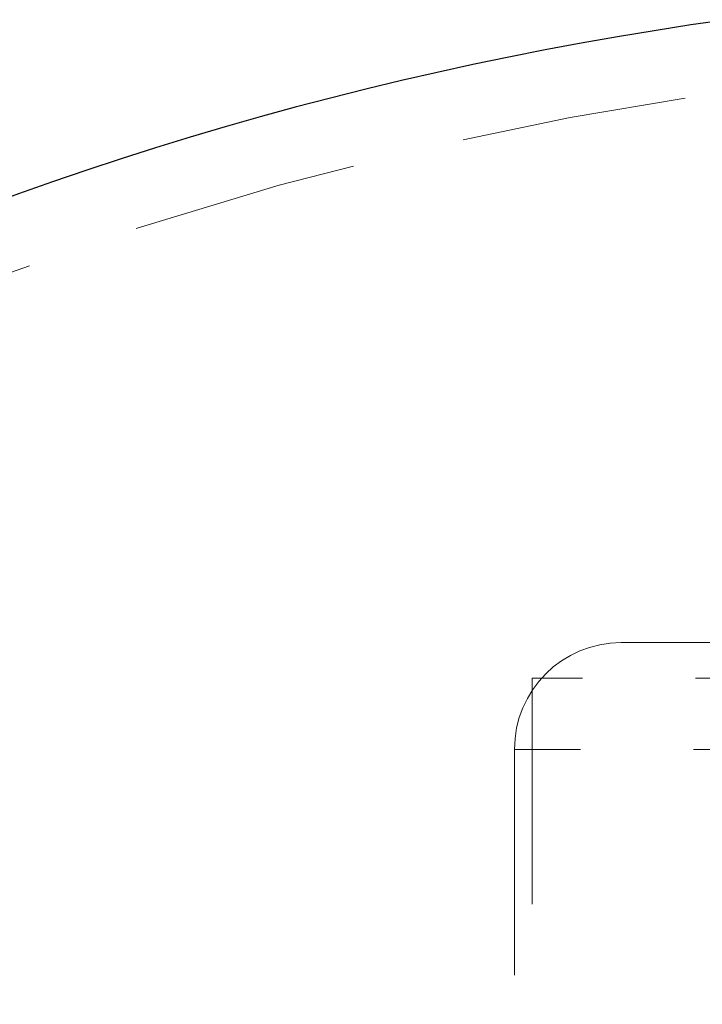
# Model space of a CAD drawing. Header units: millimetres. Extents: x 629 to 811, y 290 to 661.
# Tile 4 of 36: x 642.12 to 645.96, y 322.54 to 328.07. Entities that reach past the tile are written whole.
import ezdxf

# ---------------------------------------------------------------- set-up
doc = ezdxf.new("R2010")
doc.units = ezdxf.units.MM
doc.linetypes.add('HIDDEN', pattern=[1.905, 1.27, -0.635])

msp = doc.modelspace()

# ---------------------------------------------------------------- linework, layer by layer
at = {"color": 7, "linetype": 'HIDDEN', "lineweight": 18}
for p, q in [((645.5041, 324.5714), (650.7332, 324.5714)), ((651.0022, 324.3714), (645.0041, 324.3714)), ((645.0041, 324.3714), (645.0041, 311.5714)), ((652.8953, 323.9714), (644.9041, 323.9714)), ((644.9041, 323.9714), (644.9041, 311.5714))]:
    msp.add_line(p, q, dxfattribs=at)
at = {"color": 7, "linetype": 'Continuous', "lineweight": 25}
msp.add_arc((648.8569, 308.2634), 20, 97.91825, 245.79517, dxfattribs=at)
at = {"color": 7, "linetype": 'HIDDEN', "lineweight": 18}
for centre, radius, start, end in [((648.8569, 308.2634), 19.6, 93.21727, 248.54412), ((645.5041, 323.9714), 0.6, 90, 180)]:
    msp.add_arc(centre, radius, start, end, dxfattribs=at)

doc.saveas('drawing.dxf')
